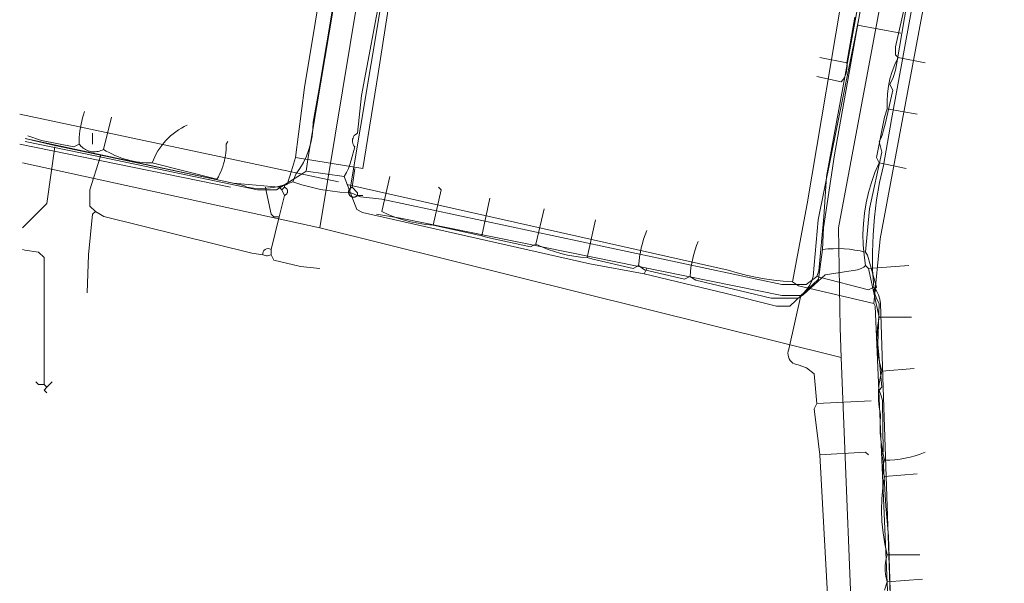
# Model space of a CAD drawing. Header units: inches. Extents: x 158416 to 160804, y 432611 to 437652.
# Tile 80 of 193: x 159054 to 159175, y 434090 to 434159. Entities that reach past the tile are written whole.
import ezdxf

# ---------------------------------------------------------------- set-up
doc = ezdxf.new("R2010")
doc.units = ezdxf.units.IN
doc.header["$MEASUREMENT"] = 0
doc.linetypes.add('COPIER_315', pattern=[0])
doc.linetypes.add('DASHDOT', pattern=[0])
for name, color, linetype in [('4.1-RIOOL-BESTAAND', 251, 'Continuous'), ('4.2-K&L-LAAGSPANNING', 10, 'Continuous'), ('4.2-K&L-LAGEDRUK GAS', 42, 'Continuous'), ('4.2-K&L-SIGNAAL KPN', 94, 'Continuous'), ('4.2-K&L-SIGNAAL UPC', 222, 'Continuous'), ('4.2-K&L-WATERLEIDING', 150, 'Continuous')]:
    doc.layers.add(name, color=color, linetype=linetype)

msp = doc.modelspace()

# ---------------------------------------------------------------- linework, layer by layer
at = {"layer": '4.1-RIOOL-BESTAAND', "linetype": 'COPIER_315', "lineweight": 0, "ltscale": 5}
msp.add_line((159091, 434133.33), (159110, 434247.33), dxfattribs=at)
for points in [[(159163.33, 433902, 0), (159163.19, 433903.98, 0), (159157.16, 434068.01, 0), (159157, 434075.33, 0), (159155.33, 434117.33, 0), (159155.18, 434120.99, 0), (159155, 434133.33, 0), (159172.13, 434224.97, 0), (159172.33, 434225.67, 0)], [(159155.33, 434117.33, 0), (159091, 434133.33, 0), (159054.33, 434141.33, 0)]]:
    msp.add_polyline3d(points, dxfattribs=at)
at = {"layer": '4.2-K&L-LAAGSPANNING', "linetype": 'DASHDOT', "lineweight": 0, "ltscale": 2}
for p, q in [((159162.67, 434157.33), (159157.33, 434158.33)), ((159086.67, 434137.33), (159086.33, 434138)), ((159152.33, 434111.67), (159159, 434112))]:
    msp.add_line(p, q, dxfattribs=at)
for points in [[(159086, 434138.33, 0), (159087, 434138.67, 0), (159087.54, 434140.36, 0), (159088, 434142, 0), (159089.14, 434150.65, 0), (159103.54, 434237.69, 0), (159104.67, 434243.67, 0), (159104.67, 434244.67, 0), (159105, 434248.33, 0), (159104.68, 434248.84, 0), (159104.29, 434249.29, 0), (159103.84, 434249.68, 0), (159103.33, 434250, 0), (159102.67, 434250.33, 0), (159102, 434250.67, 0)], [(159088, 434142, 0), (159096.33, 434140.67, 0), (159098.2, 434152.36, 0), (159099.67, 434161.67, 0)], [(159153.85, 434084.32, 0), (159152.67, 434105.33, 0), (159152.48, 434107.01, 0), (159152, 434111, 0), (159152.33, 434111.67, 0), (159152, 434115.33, 0), (159151.03, 434116.07, 0), (159150.03, 434116.43, 0), (159149.8, 434116.47, 0), (159149.57, 434116.55, 0), (159149.36, 434116.66, 0), (159149.18, 434116.81, 0), (159149.02, 434116.99, 0), (159148.9, 434117.2, 0), (159148.81, 434117.42, 0), (159148.76, 434117.65, 0), (159148.75, 434117.89, 0), (159148.79, 434118.13, 0), (159148.86, 434118.36, 0), (159150.33, 434125, 0), (159150.76, 434125.37, 0), (159151.14, 434125.81, 0), (159151.45, 434126.28, 0), (159151.69, 434126.8, 0), (159151.85, 434127.35, 0), (159152.49, 434134.32, 0), (159157.13, 434157.31, 0), (159157.33, 434158.33, 0), (159157.79, 434160.64, 0)], [(159054.67, 434144.33, 0), (159057.97, 434143.55, 0), (159080.31, 434138.86, 0), (159086, 434138.33, 0), (159086.33, 434138, 0), (159086.67, 434138.33, 0)], [(159062.33, 434125.33, 0), (159062.49, 434129.99, 0), (159063, 434135, 0), (159063.33, 434135.33, 0), (159062.67, 434136, 0), (159062.67, 434138, 0), (159063.93, 434142.03, 0), (159064, 434142.33, 0)], [(159095.67, 434137.33, 0), (159095.64, 434137.3, 0), (159095.61, 434137.27, 0), (159095.58, 434137.25, 0), (159095.54, 434137.22, 0), (159095.51, 434137.2, 0), (159095.47, 434137.18, 0), (159095.43, 434137.16, 0), (159095.39, 434137.15, 0), (159095.35, 434137.13, 0), (159095.31, 434137.12, 0), (159095.27, 434137.12, 0), (159095.23, 434137.11, 0), (159095.18, 434137.11, 0), (159095.14, 434137.11, 0), (159095.1, 434137.12, 0), (159095.06, 434137.12, 0), (159095.02, 434137.14, 0), (159094.98, 434137.15, 0), (159094.94, 434137.16, 0), (159094.9, 434137.18, 0), (159094.86, 434137.2, 0), (159094.83, 434137.23, 0), (159094.8, 434137.25, 0), (159094.76, 434137.28, 0), (159094.73, 434137.31, 0), (159094.71, 434137.34, 0), (159094.68, 434137.37, 0), (159094.66, 434137.41, 0), (159094.64, 434137.44, 0), (159094.62, 434137.48, 0), (159094.6, 434137.52, 0), (159094.59, 434137.56, 0), (159094.58, 434137.6, 0), (159094.57, 434137.64, 0), (159094.57, 434137.69, 0), (159094.56, 434137.73, 0), (159094.56, 434137.77, 0), (159094.57, 434137.81, 0), (159094.57, 434137.85, 0), (159094.58, 434137.89, 0), (159094.6, 434137.93, 0), (159094.61, 434137.97, 0), (159094.63, 434138.01, 0), (159094.65, 434138.05, 0), (159094.67, 434138.09, 0), (159094.69, 434138.12, 0), (159094.72, 434138.15, 0), (159094.75, 434138.18, 0), (159094.78, 434138.21, 0), (159094.81, 434138.24, 0), (159094.85, 434138.26, 0), (159094.88, 434138.28, 0), (159094.92, 434138.3, 0), (159094.96, 434138.32, 0), (159095, 434138.33, 0), (159095.33, 434140.67, 0)], [(159086, 434134.67, 0), (159085.33, 434134.67, 0), (159085, 434135, 0), (159084.43, 434137.7, 0), (159084.33, 434138.33, 0)], [(159091, 434128.33, 0), (159088.64, 434128.55, 0), (159085.33, 434129.33, 0), (159085, 434130, 0), (159085, 434130.67, 0), (159086, 434134.67, 0), (159086.67, 434137.33, 0), (159086.73, 434137.36, 0), (159086.79, 434137.39, 0), (159086.84, 434137.43, 0), (159086.89, 434137.47, 0), (159086.93, 434137.53, 0), (159086.96, 434137.58, 0), (159086.99, 434137.64, 0), (159087.01, 434137.7, 0), (159087.02, 434137.77, 0), (159087.03, 434137.83, 0), (159087.02, 434137.9, 0), (159087.01, 434137.96, 0), (159086.99, 434138.03, 0), (159086.96, 434138.09, 0), (159086.93, 434138.14, 0), (159086.89, 434138.19, 0), (159086.84, 434138.24, 0), (159086.79, 434138.28, 0), (159086.73, 434138.31, 0), (159086.67, 434138.33, 0), (159086.67, 434138.67, 0)], [(159096.33, 434137.33, 0), (159095.67, 434137.33, 0), (159095.67, 434137.67, 0), (159095, 434138.33, 0)], [(159085, 434130, 0), (159084.86, 434129.95, 0), (159084.72, 434129.92, 0), (159084.57, 434129.9, 0), (159084.43, 434129.9, 0), (159084.28, 434129.92, 0), (159084.14, 434129.95, 0), (159084, 434130, 0), (159082.64, 434130.22, 0), (159064.38, 434134.74, 0), (159063.33, 434135.33, 0)], [(159150.33, 434125, 0), (159148, 434125, 0), (159100.97, 434134.54, 0), (159098, 434135, 0)], [(159152.67, 434105.33, 0), (159158.33, 434105.67, 0), (159158.67, 434105.33, 0)]]:
    msp.add_polyline3d(points, dxfattribs=at)
msp.add_arc((159084.63, 434130.14), 0.645, 54.9435, 192.4286, dxfattribs=at)
at = {"layer": '4.2-K&L-LAGEDRUK GAS', "linetype": 'Continuous', "lineweight": 0, "ltscale": 15}
for p, q in [((159063, 434143.67), (159063, 434145)), ((159131, 434127.67), (159131.33, 434128.33)), ((159057.33, 434113.67), (159058, 434114.33))]:
    msp.add_line(p, q, dxfattribs=at)
for points in [[(159089.33, 434140.33, 0), (159089.57, 434142.03, 0), (159096.33, 434182, 0), (159096, 434182.33, 0), (159096.33, 434183, 0), (159096.65, 434183.98, 0), (159096.9, 434184.98, 0), (159097.08, 434186, 0), (159097.2, 434187.02, 0), (159105.14, 434235.65, 0), (159105.25, 434236.23, 0), (159105.43, 434236.79, 0), (159105.67, 434237.33, 0), (159105.33, 434238.33, 0), (159106, 434239, 0), (159106.33, 434243.67, 0)], [(159098.67, 434163, 0), (159096.14, 434149.65, 0), (159095.67, 434145, 0), (159095.52, 434144.92, 0), (159095.39, 434144.82, 0), (159095.27, 434144.7, 0), (159095.18, 434144.56, 0), (159095.11, 434144.41, 0), (159095.06, 434144.25, 0), (159095.04, 434144.09, 0), (159095.05, 434143.92, 0), (159095.08, 434143.76, 0), (159095.14, 434143.61, 0), (159095.23, 434143.46, 0), (159095.33, 434143.33, 0), (159094.87, 434141.69, 0), (159094.73, 434141.16, 0), (159094.54, 434140.64, 0), (159094.29, 434140.14, 0), (159094, 434139.67, 0), (159095.58, 434135.58, 0), (159096.3, 434135.22, 0), (159124.3, 434128.88, 0), (159131, 434127.67, 0), (159140.97, 434125.27, 0), (159147.33, 434123.67, 0), (159149, 434123.67, 0), (159152.52, 434127.01, 0), (159153, 434130.67, 0), (159153.15, 434133.32, 0), (159154.48, 434142.32, 0), (159167.14, 434213.31, 0)], [(159166.23, 434177.37, 0), (159162.19, 434153.68, 0), (159162, 434152.76, 0), (159161.71, 434151.86, 0), (159161.33, 434151, 0), (159161.67, 434150.33, 0), (159160.78, 434146.3, 0), (159160.55, 434145.36, 0), (159160.42, 434144.89, 0), (159160.23, 434144.43, 0), (159160, 434144, 0), (159160.33, 434142.67, 0), (159158.82, 434135.66, 0), (159158.33, 434130.33, 0), (159158.55, 434129.97, 0), (159159.67, 434126, 0), (159159.33, 434125.67, 0), (159159.49, 434125.09, 0), (159159.71, 434124.53, 0), (159160, 434124, 0), (159159.85, 434118.98, 0), (159160.33, 434113.67, 0), (159160, 434113.33, 0), (159160.23, 434112.63, 0), (159160.43, 434112.03, 0), (159160.5, 434105.67, 0), (159160.33, 434105.33, 0), (159160.51, 434104.66, 0), (159160.82, 434099.01, 0), (159161.17, 434095.33, 0), (159161.52, 434083.32, 0)], [(159054.33, 434133.33, 0), (159057.33, 434136.33, 0), (159058.33, 434143.33, 0)], [(159054.67, 434144, 0), (159063.3, 434142.22, 0), (159083.33, 434138, 0), (159085.67, 434138, 0), (159088.97, 434140.07, 0), (159089.33, 434140.33, 0), (159094, 434139.67, 0)], [(159057.33, 434113, 0), (159057, 434113.33, 0), (159057.33, 434113.67, 0), (159057, 434114, 0), (159057, 434129.67, 0), (159056.33, 434130.33, 0), (159054.63, 434130.6, 0), (159054.33, 434130.67, 0)], [(159057, 434114, 0), (159056.33, 434114, 0), (159056, 434114.33, 0)]]:
    msp.add_polyline3d(points, dxfattribs=at)
msp.add_arc((159154.76, 434115.98), 14.79, 76.0172, 96.8291, dxfattribs=at)
at = {"layer": '4.2-K&L-SIGNAAL KPN', "linetype": 'Continuous', "lineweight": 0, "ltscale": 1.75}
for points in [[(159054.67, 434144.33, 0), (159081.64, 434138.55, 0), (159082, 434138.33, 0), (159082.82, 434138.23, 0), (159083.64, 434138.19, 0), (159084.47, 434138.22, 0), (159085.29, 434138.32, 0), (159086.1, 434138.48, 0), (159086.89, 434138.71, 0), (159087.67, 434139, 0), (159088.07, 434139.97, 0), (159088.56, 434140.67, 0), (159089, 434141.41, 0), (159089.37, 434142.18, 0), (159089.67, 434142.98, 0), (159089.91, 434143.81, 0), (159090.08, 434144.65, 0), (159090.17, 434145.5, 0), (159090.2, 434146.36, 0), (159090.86, 434150.02, 0), (159107, 434246.33, 0), (159105, 434249, 0), (159104.67, 434249.67, 0)], [(159094.67, 434137.67, 0), (159112.14, 434241.98, 0), (159112.54, 434242.64, 0), (159113, 434243.26, 0), (159113.51, 434243.84, 0), (159114.07, 434244.38, 0), (159114.68, 434244.86, 0), (159115.32, 434245.29, 0), (159116, 434245.67, 0), (159116.33, 434246, 0)], [(159087.67, 434139, 0), (159088.8, 434138.64, 0), (159089.95, 434138.33, 0), (159091.12, 434138.08, 0), (159092.29, 434137.89, 0), (159093.48, 434137.75, 0), (159094.67, 434137.67, 0), (159094.97, 434137.6, 0), (159096.02, 434137.15, 0), (159098.65, 434136.85, 0), (159148, 434126.33, 0), (159151, 434126.33, 0), (159152.33, 434127.33, 0), (159152.55, 434128.03, 0), (159153.18, 434134.68, 0), (159153.49, 434139.66, 0), (159168.46, 434220.97, 0), (159168.54, 434221.36, 0), (159169, 434224.33, 0), (159168.67, 434225.67, 0), (159167.67, 434227.33, 0)], [(159162.67, 434080, 0), (159161.57, 434081.97, 0), (159160.51, 434113.66, 0), (159160.17, 434123.99, 0), (159160.08, 434124.54, 0), (159159.91, 434125.06, 0), (159159.66, 434125.55, 0), (159159.33, 434126, 0), (159159.2, 434128.16, 0), (159159.17, 434130.32, 0), (159159.25, 434132.48, 0), (159159.42, 434134.64, 0), (159159.69, 434136.78, 0), (159160.06, 434138.91, 0), (159160.53, 434141.02, 0), (159161.54, 434146.69, 0), (159175.07, 434220.97, 0), (159176.33, 434223, 0)], [(159159.33, 434126, 0), (159158.67, 434125.67, 0), (159152.63, 434127.27, 0), (159152.33, 434127.33, 0)]]:
    msp.add_polyline3d(points, dxfattribs=at)
at = {"layer": '4.2-K&L-SIGNAAL UPC', "linetype": 'Continuous', "lineweight": 0, "ltscale": 1.75}
for p, q in [((159156, 434153.67), (159152.67, 434154.33)), ((159165.67, 434153.67), (159162.33, 434154.33)), ((159164.67, 434147.33), (159161, 434148)), ((159064.33, 434143), (159065.33, 434147)), ((159163.33, 434140.67), (159160, 434141.33)), ((159111, 434132.33), (159112, 434137)), ((159117.67, 434131.33), (159118.67, 434135.67)), ((159124, 434129.67), (159125, 434134.33)), ((159160, 434122.33), (159164, 434122.33)), ((159160.33, 434115.67), (159164.33, 434116)), ((159160.67, 434102.67), (159164.67, 434103)), ((159161, 434093), (159165, 434093)), ((159161, 434089.67), (159165.33, 434090))]:
    msp.add_line(p, q, dxfattribs=at)
for points in [[(159152.33, 434152, 0), (159155.33, 434151.33, 0), (159155.55, 434151.62, 0), (159155.74, 434151.92, 0), (159155.88, 434152.25, 0), (159155.98, 434152.6, 0), (159156.03, 434152.95, 0), (159156.04, 434153.31, 0), (159156, 434153.67, 0), (159157, 434159.33, 0)], [(159163, 434160, 0), (159162, 434155.67, 0), (159162, 434154.67, 0), (159162.33, 434154.33, 0), (159161.93, 434153.49, 0), (159161.6, 434152.61, 0), (159161.33, 434151.72, 0), (159161.14, 434150.8, 0), (159161.02, 434149.87, 0), (159160.97, 434148.94, 0), (159161, 434148, 0), (159160.67, 434147, 0), (159159.67, 434142, 0), (159160, 434141.33, 0), (159159.48, 434140.14, 0), (159159.04, 434138.92, 0), (159158.67, 434137.68, 0), (159158.39, 434136.41, 0), (159158.18, 434135.13, 0), (159158.05, 434133.84, 0), (159158, 434132.54, 0), (159158.03, 434131.24, 0), (159158.14, 434129.95, 0), (159158.33, 434128.67, 0), (159158.67, 434128.33, 0), (159160, 434122.33, 0), (159159.84, 434121.38, 0), (159159.75, 434120.42, 0), (159159.73, 434119.46, 0), (159159.77, 434118.5, 0), (159159.89, 434117.54, 0), (159160.08, 434116.6, 0), (159160.33, 434115.67, 0), (159160.11, 434114.79, 0), (159159.97, 434113.9, 0), (159159.9, 434113.01, 0), (159159.92, 434112.1, 0), (159160.01, 434111.21, 0), (159160.18, 434110.32, 0), (159160.12, 434109.18, 0), (159160.14, 434108.04, 0), (159160.24, 434106.91, 0), (159160.41, 434105.78, 0), (159160.67, 434104.67, 0), (159160.53, 434104.28, 0), (159160.46, 434103.87, 0), (159160.46, 434103.46, 0), (159160.53, 434103.06, 0), (159160.67, 434102.67, 0), (159160.46, 434101.29, 0), (159160.34, 434099.9, 0), (159160.3, 434098.51, 0), (159160.35, 434097.12, 0), (159160.48, 434095.73, 0), (159160.7, 434094.36, 0), (159161, 434093, 0), (159160.82, 434092.35, 0), (159160.73, 434091.67, 0), (159160.73, 434090.99, 0), (159160.82, 434090.32, 0), (159161, 434089.67, 0), (159160.67, 434088.67, 0)], [(159062, 434147.67, 0), (159061.87, 434147.28, 0), (159061.76, 434146.89, 0), (159061.65, 434146.49, 0), (159061.57, 434146.1, 0), (159061.49, 434145.7, 0), (159061.43, 434145.29, 0), (159061.39, 434144.89, 0), (159061.35, 434144.48, 0), (159061.34, 434144.07, 0), (159061.33, 434143.67, 0), (159061.44, 434143.53, 0), (159061.56, 434143.4, 0), (159061.69, 434143.28, 0), (159061.83, 434143.17, 0), (159061.98, 434143.07, 0), (159062.13, 434142.98, 0), (159062.29, 434142.9, 0), (159062.45, 434142.84, 0), (159062.62, 434142.79, 0), (159062.79, 434142.75, 0), (159062.97, 434142.72, 0), (159063.15, 434142.71, 0), (159063.32, 434142.71, 0), (159063.5, 434142.73, 0), (159063.67, 434142.76, 0), (159063.84, 434142.8, 0), (159064.01, 434142.85, 0), (159064.18, 434142.92, 0), (159064.33, 434143, 0), (159064.67, 434142.8, 0), (159065.02, 434142.61, 0), (159065.37, 434142.44, 0), (159065.73, 434142.27, 0), (159066.1, 434142.12, 0), (159066.46, 434141.98, 0), (159066.84, 434141.86, 0), (159067.22, 434141.75, 0), (159067.6, 434141.65, 0), (159067.98, 434141.56, 0), (159068.37, 434141.49, 0), (159068.76, 434141.43, 0), (159069.15, 434141.39, 0), (159069.55, 434141.36, 0), (159069.94, 434141.34, 0), (159070.33, 434141.33, 0), (159078.33, 434139.33, 0), (159078.5, 434139.64, 0), (159078.66, 434139.95, 0), (159078.8, 434140.26, 0), (159078.93, 434140.58, 0), (159079.05, 434140.91, 0), (159079.15, 434141.24, 0), (159079.24, 434141.58, 0), (159079.31, 434141.92, 0), (159079.37, 434142.26, 0), (159079.42, 434142.6, 0), (159079.45, 434142.95, 0), (159079.47, 434143.3, 0), (159079.47, 434143.64, 0), (159079.67, 434144, 0)], [(159061.33, 434143.67, 0), (159060.67, 434143.33, 0), (159056.7, 434144.1, 0), (159055, 434144.67, 0)], [(159099.67, 434139.67, 0), (159098.67, 434135.33, 0), (159099.53, 434134.95, 0), (159100.4, 434134.61, 0), (159101.3, 434134.32, 0), (159102.21, 434134.08, 0), (159103.13, 434133.89, 0), (159104.06, 434133.76, 0), (159105, 434133.67, 0), (159111, 434132.33, 0), (159111.69, 434132.13, 0), (159117, 434131, 0), (159117.67, 434131.33, 0), (159118.41, 434130.98, 0), (159119.18, 434130.67, 0), (159119.95, 434130.4, 0), (159120.75, 434130.17, 0), (159121.55, 434129.98, 0), (159122.36, 434129.83, 0), (159123.18, 434129.73, 0), (159124, 434129.67, 0), (159124.7, 434129.45, 0), (159129.67, 434128.33, 0), (159130.33, 434128.67, 0), (159131.07, 434128.17, 0), (159136, 434127, 0), (159136.67, 434127.33, 0), (159137.4, 434126.87, 0), (159146.67, 434124.67, 0), (159150, 434124.67, 0), (159150.63, 434125.07, 0), (159153.35, 434127.53, 0), (159157.31, 434128.14, 0), (159157.59, 434128.22, 0), (159157.85, 434128.34, 0), (159158.1, 434128.49, 0), (159158.33, 434128.67, 0), (159158.67, 434128.33, 0), (159163.67, 434128.67, 0)], [(159105, 434133.67, 0), (159106, 434138, 0), (159105.67, 434138.33, 0)]]:
    msp.add_polyline3d(points, dxfattribs=at)
for centre, radius, start, end in [((159078.08, 434138.49), 8.25, 114.4207, 159.8227), ((159144.39, 434127.7), 14.09, 157.9273, 176.084), ((159150.73, 434126.37), 14.09, 157.9273, 176.0837), ((159160.68, 434117.6), 12.93, 269.9367, 292.6831)]:
    msp.add_arc(centre, radius, start, end, dxfattribs=at)
at = {"layer": '4.2-K&L-WATERLEIDING', "linetype": 'Continuous', "lineweight": 0, "ltscale": 2}
for p, q in [((159093.33, 434139), (159054, 434147.33)), ((159080, 434138.33), (159054, 434143.67))]:
    msp.add_line(p, q, dxfattribs=at)
for points in [[(159149.33, 434126.67, 0), (159151.13, 434136.31, 0), (159155.86, 434164.35, 0), (159157.81, 434176.98, 0), (159159.45, 434185.97, 0), (159162.78, 434199.64, 0), (159164.19, 434206.69, 0), (159167.67, 434227.33, 0), (159168, 434227.67, 0)], [(159161.33, 434082, 0), (159159.51, 434123.66, 0), (159159.33, 434124, 0), (159160.14, 434131.98, 0), (159171.13, 434190.97, 0), (159172.67, 434198.33, 0)], [(159159.33, 434124, 0), (159150.07, 434126.2, 0), (159149.33, 434126.67, 0), (159148.18, 434126.75, 0), (159147.02, 434126.87, 0), (159145.87, 434127.04, 0), (159144.73, 434127.25, 0), (159143.6, 434127.5, 0), (159142.47, 434127.79, 0), (159141.36, 434128.12, 0), (159094.33, 434138.67, 0)]]:
    msp.add_polyline3d(points, dxfattribs=at)

doc.saveas('drawing.dxf')
